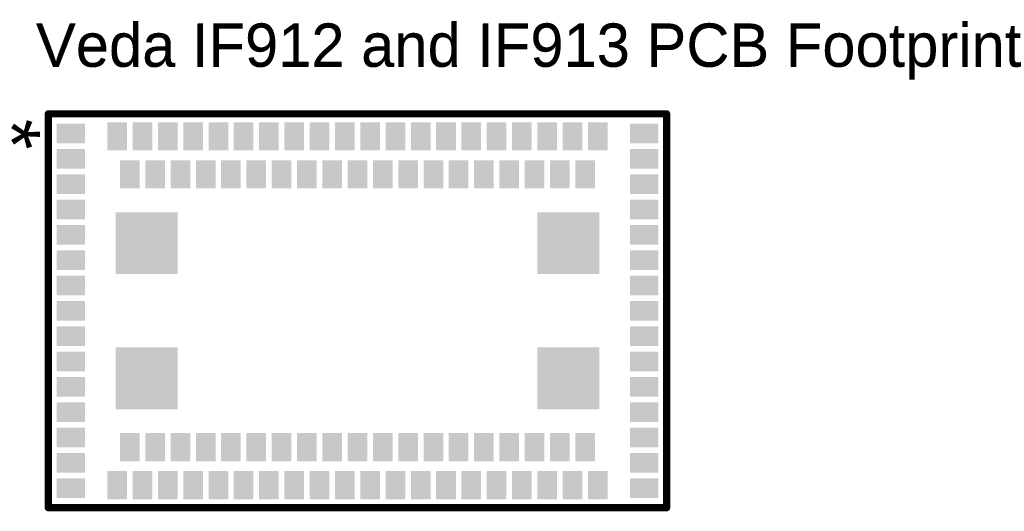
# Model space of a CAD drawing. Header units: inches. Extents: x 1.638 to 2.328, y 3.59 to 3.934.
import ezdxf

# ---------------------------------------------------------------- set-up
doc = ezdxf.new("R2010")
doc.units = ezdxf.units.IN
doc.header["$MEASUREMENT"] = 0
for name, color, linetype in [('Keep-Out Layer', 6, 'Continuous'), ('Top Assembly', 56, 'Continuous'), ('Top Layer', 1, 'Continuous'), ('Top Overlay', 2, 'Continuous'), ('Top Paste', 8, 'Continuous'), ('Top Solder', 216, 'Continuous')]:
    doc.layers.add(name, color=color, linetype=linetype)
doc.styles.add('Arial', font='txt', dxfattribs={"height": 0.2})

# ---------------------------------------------------------------- blocks, each defined once
blk = doc.blocks.new('ASE__SCLCW17M0X__PLATFORM_SIDE_1')
at = {"layer": 'Top Layer'}
for points in [[(-0.1752, 0.1122), (-0.1752, 0.13189), (-0.16142, 0.13189), (-0.16142, 0.1122)], [(-0.15748, 0.1122), (-0.15748, 0.13189), (-0.1437, 0.13189), (-0.1437, 0.1122)], [(-0.13976, 0.1122), (-0.13976, 0.13189), (-0.12598, 0.13189), (-0.12598, 0.1122)], [(-0.12205, 0.1122), (-0.12205, 0.13189), (-0.10827, 0.13189), (-0.10827, 0.1122)], [(-0.10433, 0.1122), (-0.10433, 0.13189), (-0.09055, 0.13189), (-0.09055, 0.1122)], [(-0.08661, 0.1122), (-0.08661, 0.13189), (-0.07283, 0.13189), (-0.07283, 0.1122)], [(-0.0689, 0.1122), (-0.0689, 0.13189), (-0.05512, 0.13189), (-0.05512, 0.1122)], [(-0.05118, 0.1122), (-0.05118, 0.13189), (-0.0374, 0.13189), (-0.0374, 0.1122)], [(-0.03346, 0.1122), (-0.03346, 0.13189), (-0.01969, 0.13189), (-0.01969, 0.1122)], [(-0.01575, 0.1122), (-0.01575, 0.13189), (-0.00197, 0.13189), (-0.00197, 0.1122)], [(0.00197, 0.1122), (0.00197, 0.13189), (0.01575, 0.13189), (0.01575, 0.1122)], [(0.01969, 0.1122), (0.01969, 0.13189), (0.03346, 0.13189), (0.03346, 0.1122)], [(0.0374, 0.1122), (0.0374, 0.13189), (0.05118, 0.13189), (0.05118, 0.1122)], [(0.05512, 0.1122), (0.05512, 0.13189), (0.0689, 0.13189), (0.0689, 0.1122)], [(0.07283, 0.1122), (0.07283, 0.13189), (0.08661, 0.13189), (0.08661, 0.1122)], [(0.09055, 0.1122), (0.09055, 0.13189), (0.10433, 0.13189), (0.10433, 0.1122)], [(0.10827, 0.1122), (0.10827, 0.13189), (0.12205, 0.13189), (0.12205, 0.1122)], [(0.12598, 0.1122), (0.12598, 0.13189), (0.13976, 0.13189), (0.13976, 0.1122)], [(0.1437, 0.1122), (0.1437, 0.13189), (0.15748, 0.13189), (0.15748, 0.1122)], [(0.16142, 0.1122), (0.16142, 0.13189), (0.1752, 0.13189), (0.1752, 0.1122)], [(-0.21063, 0.13091), (-0.19094, 0.13091), (-0.19094, 0.11713), (-0.21063, 0.11713)], [(0.19094, 0.13091), (0.21063, 0.13091), (0.21063, 0.11713), (0.19094, 0.11713)], [(-0.21063, 0.11319), (-0.19094, 0.11319), (-0.19094, 0.09941), (-0.21063, 0.09941)], [(0.19094, 0.11319), (0.21063, 0.11319), (0.21063, 0.09941), (0.19094, 0.09941)], [(-0.16634, 0.08563), (-0.16634, 0.10531), (-0.15256, 0.10531), (-0.15256, 0.08563)], [(-0.14862, 0.08563), (-0.14862, 0.10531), (-0.13484, 0.10531), (-0.13484, 0.08563)], [(-0.13091, 0.08563), (-0.13091, 0.10531), (-0.11713, 0.10531), (-0.11713, 0.08563)], [(-0.11319, 0.08563), (-0.11319, 0.10531), (-0.09941, 0.10531), (-0.09941, 0.08563)], [(-0.09547, 0.08563), (-0.09547, 0.10531), (-0.08169, 0.10531), (-0.08169, 0.08563)], [(-0.07776, 0.08563), (-0.07776, 0.10531), (-0.06398, 0.10531), (-0.06398, 0.08563)], [(-0.06004, 0.08563), (-0.06004, 0.10531), (-0.04626, 0.10531), (-0.04626, 0.08563)], [(-0.04232, 0.08563), (-0.04232, 0.10531), (-0.02854, 0.10531), (-0.02854, 0.08563)], [(-0.02461, 0.08563), (-0.02461, 0.10531), (-0.01083, 0.10531), (-0.01083, 0.08563)], [(-0.00689, 0.08563), (-0.00689, 0.10531), (0.00689, 0.10531), (0.00689, 0.08563)], [(0.01083, 0.08563), (0.01083, 0.10531), (0.02461, 0.10531), (0.02461, 0.08563)], [(0.02854, 0.08563), (0.02854, 0.10531), (0.04232, 0.10531), (0.04232, 0.08563)], [(0.04626, 0.08563), (0.04626, 0.10531), (0.06004, 0.10531), (0.06004, 0.08563)], [(0.06398, 0.08563), (0.06398, 0.10531), (0.07776, 0.10531), (0.07776, 0.08563)], [(0.08169, 0.08563), (0.08169, 0.10531), (0.09547, 0.10531), (0.09547, 0.08563)], [(0.09941, 0.08563), (0.09941, 0.10531), (0.11319, 0.10531), (0.11319, 0.08563)], [(0.11713, 0.08563), (0.11713, 0.10531), (0.13091, 0.10531), (0.13091, 0.08563)], [(0.13484, 0.08563), (0.13484, 0.10531), (0.14862, 0.10531), (0.14862, 0.08563)], [(0.15256, 0.08563), (0.15256, 0.10531), (0.16634, 0.10531), (0.16634, 0.08563)], [(-0.21063, 0.09547), (-0.19094, 0.09547), (-0.19094, 0.08169), (-0.21063, 0.08169)], [(0.19094, 0.09547), (0.21063, 0.09547), (0.21063, 0.08169), (0.19094, 0.08169)], [(-0.21063, 0.07776), (-0.19094, 0.07776), (-0.19094, 0.06398), (-0.21063, 0.06398)], [(0.19094, 0.07776), (0.21063, 0.07776), (0.21063, 0.06398), (0.19094, 0.06398)], [(-0.16929, 0.0689), (-0.12598, 0.0689), (-0.12598, 0.02559), (-0.16929, 0.02559)], [(0.12598, 0.0689), (0.16929, 0.0689), (0.16929, 0.02559), (0.12598, 0.02559)], [(-0.21063, 0.06004), (-0.19094, 0.06004), (-0.19094, 0.04626), (-0.21063, 0.04626)], [(0.19094, 0.06004), (0.21063, 0.06004), (0.21063, 0.04626), (0.19094, 0.04626)], [(-0.21063, 0.04232), (-0.19094, 0.04232), (-0.19094, 0.02854), (-0.21063, 0.02854)], [(0.19094, 0.04232), (0.21063, 0.04232), (0.21063, 0.02854), (0.19094, 0.02854)], [(-0.21063, 0.02461), (-0.19094, 0.02461), (-0.19094, 0.01083), (-0.21063, 0.01083)], [(0.19094, 0.02461), (0.21063, 0.02461), (0.21063, 0.01083), (0.19094, 0.01083)], [(-0.21063, 0.00689), (-0.19094, 0.00689), (-0.19094, -0.00689), (-0.21063, -0.00689)], [(0.19094, 0.00689), (0.21063, 0.00689), (0.21063, -0.00689), (0.19094, -0.00689)], [(-0.21063, -0.01083), (-0.19094, -0.01083), (-0.19094, -0.02461), (-0.21063, -0.02461)], [(0.19094, -0.01083), (0.21063, -0.01083), (0.21063, -0.02461), (0.19094, -0.02461)], [(-0.16929, -0.02559), (-0.12598, -0.02559), (-0.12598, -0.0689), (-0.16929, -0.0689)], [(0.12598, -0.02559), (0.16929, -0.02559), (0.16929, -0.0689), (0.12598, -0.0689)], [(-0.21063, -0.02854), (-0.19094, -0.02854), (-0.19094, -0.04232), (-0.21063, -0.04232)], [(0.19094, -0.02854), (0.21063, -0.02854), (0.21063, -0.04232), (0.19094, -0.04232)], [(-0.21063, -0.04626), (-0.19094, -0.04626), (-0.19094, -0.06004), (-0.21063, -0.06004)], [(0.19094, -0.04626), (0.21063, -0.04626), (0.21063, -0.06004), (0.19094, -0.06004)], [(-0.21063, -0.06398), (-0.19094, -0.06398), (-0.19094, -0.07776), (-0.21063, -0.07776)], [(0.19094, -0.06398), (0.21063, -0.06398), (0.21063, -0.07776), (0.19094, -0.07776)], [(-0.21063, -0.08169), (-0.19094, -0.08169), (-0.19094, -0.09547), (-0.21063, -0.09547)], [(0.19094, -0.08169), (0.21063, -0.08169), (0.21063, -0.09547), (0.19094, -0.09547)], [(-0.16634, -0.10531), (-0.16634, -0.08563), (-0.15256, -0.08563), (-0.15256, -0.10531)], [(-0.14862, -0.10531), (-0.14862, -0.08563), (-0.13484, -0.08563), (-0.13484, -0.10531)], [(-0.13091, -0.10531), (-0.13091, -0.08563), (-0.11713, -0.08563), (-0.11713, -0.10531)], [(-0.11319, -0.10531), (-0.11319, -0.08563), (-0.09941, -0.08563), (-0.09941, -0.10531)], [(-0.09547, -0.10531), (-0.09547, -0.08563), (-0.08169, -0.08563), (-0.08169, -0.10531)], [(-0.07776, -0.10531), (-0.07776, -0.08563), (-0.06398, -0.08563), (-0.06398, -0.10531)], [(-0.06004, -0.10531), (-0.06004, -0.08563), (-0.04626, -0.08563), (-0.04626, -0.10531)], [(-0.04232, -0.10531), (-0.04232, -0.08563), (-0.02854, -0.08563), (-0.02854, -0.10531)], [(-0.02461, -0.10531), (-0.02461, -0.08563), (-0.01083, -0.08563), (-0.01083, -0.10531)], [(-0.00689, -0.10531), (-0.00689, -0.08563), (0.00689, -0.08563), (0.00689, -0.10531)], [(0.01083, -0.10531), (0.01083, -0.08563), (0.02461, -0.08563), (0.02461, -0.10531)], [(0.02854, -0.10531), (0.02854, -0.08563), (0.04232, -0.08563), (0.04232, -0.10531)], [(0.04626, -0.10531), (0.04626, -0.08563), (0.06004, -0.08563), (0.06004, -0.10531)], [(0.06398, -0.10531), (0.06398, -0.08563), (0.07776, -0.08563), (0.07776, -0.10531)], [(0.08169, -0.10531), (0.08169, -0.08563), (0.09547, -0.08563), (0.09547, -0.10531)], [(0.09941, -0.10531), (0.09941, -0.08563), (0.11319, -0.08563), (0.11319, -0.10531)], [(0.11713, -0.10531), (0.11713, -0.08563), (0.13091, -0.08563), (0.13091, -0.10531)], [(0.13484, -0.10531), (0.13484, -0.08563), (0.14862, -0.08563), (0.14862, -0.10531)], [(0.15256, -0.10531), (0.15256, -0.08563), (0.16634, -0.08563), (0.16634, -0.10531)], [(-0.21063, -0.09941), (-0.19094, -0.09941), (-0.19094, -0.11319), (-0.21063, -0.11319)], [(0.19094, -0.09941), (0.21063, -0.09941), (0.21063, -0.11319), (0.19094, -0.11319)], [(-0.21063, -0.11713), (-0.19094, -0.11713), (-0.19094, -0.13091), (-0.21063, -0.13091)], [(-0.1752, -0.13189), (-0.1752, -0.1122), (-0.16142, -0.1122), (-0.16142, -0.13189)], [(-0.15748, -0.13189), (-0.15748, -0.1122), (-0.1437, -0.1122), (-0.1437, -0.13189)], [(-0.13976, -0.13189), (-0.13976, -0.1122), (-0.12598, -0.1122), (-0.12598, -0.13189)], [(-0.12205, -0.13189), (-0.12205, -0.1122), (-0.10827, -0.1122), (-0.10827, -0.13189)], [(-0.10433, -0.13189), (-0.10433, -0.1122), (-0.09055, -0.1122), (-0.09055, -0.13189)], [(-0.08661, -0.13189), (-0.08661, -0.1122), (-0.07283, -0.1122), (-0.07283, -0.13189)], [(-0.0689, -0.13189), (-0.0689, -0.1122), (-0.05512, -0.1122), (-0.05512, -0.13189)], [(-0.05118, -0.13189), (-0.05118, -0.1122), (-0.0374, -0.1122), (-0.0374, -0.13189)], [(-0.03346, -0.13189), (-0.03346, -0.1122), (-0.01969, -0.1122), (-0.01969, -0.13189)], [(-0.01575, -0.13189), (-0.01575, -0.1122), (-0.00197, -0.1122), (-0.00197, -0.13189)], [(0.00197, -0.13189), (0.00197, -0.1122), (0.01575, -0.1122), (0.01575, -0.13189)], [(0.01969, -0.13189), (0.01969, -0.1122), (0.03346, -0.1122), (0.03346, -0.13189)], [(0.0374, -0.13189), (0.0374, -0.1122), (0.05118, -0.1122), (0.05118, -0.13189)], [(0.05512, -0.13189), (0.05512, -0.1122), (0.0689, -0.1122), (0.0689, -0.13189)], [(0.07283, -0.13189), (0.07283, -0.1122), (0.08661, -0.1122), (0.08661, -0.13189)], [(0.09055, -0.13189), (0.09055, -0.1122), (0.10433, -0.1122), (0.10433, -0.13189)], [(0.10827, -0.13189), (0.10827, -0.1122), (0.12205, -0.1122), (0.12205, -0.13189)], [(0.12598, -0.13189), (0.12598, -0.1122), (0.13976, -0.1122), (0.13976, -0.13189)], [(0.1437, -0.13189), (0.1437, -0.1122), (0.15748, -0.1122), (0.15748, -0.13189)], [(0.16142, -0.13189), (0.16142, -0.1122), (0.1752, -0.1122), (0.1752, -0.13189)], [(0.19094, -0.11713), (0.21063, -0.11713), (0.21063, -0.13091), (0.19094, -0.13091)]]:
    blk.add_hatch(color=1, dxfattribs=at).paths.add_polyline_path(points)
at = {"layer": 'Top Paste'}
for points in [[(-0.20866, 0.12894), (-0.19291, 0.12894), (-0.19291, 0.11909), (-0.20866, 0.11909)], [(-0.17323, 0.11417), (-0.17323, 0.12992), (-0.16339, 0.12992), (-0.16339, 0.11417)], [(-0.15551, 0.11417), (-0.15551, 0.12992), (-0.14567, 0.12992), (-0.14567, 0.11417)], [(-0.1378, 0.11417), (-0.1378, 0.12992), (-0.12795, 0.12992), (-0.12795, 0.11417)], [(-0.12008, 0.11417), (-0.12008, 0.12992), (-0.11024, 0.12992), (-0.11024, 0.11417)], [(-0.10236, 0.11417), (-0.10236, 0.12992), (-0.09252, 0.12992), (-0.09252, 0.11417)], [(-0.08465, 0.11417), (-0.08465, 0.12992), (-0.0748, 0.12992), (-0.0748, 0.11417)], [(-0.06693, 0.11417), (-0.06693, 0.12992), (-0.05709, 0.12992), (-0.05709, 0.11417)], [(-0.04921, 0.11417), (-0.04921, 0.12992), (-0.03937, 0.12992), (-0.03937, 0.11417)], [(-0.0315, 0.11417), (-0.0315, 0.12992), (-0.02165, 0.12992), (-0.02165, 0.11417)], [(-0.01378, 0.11417), (-0.01378, 0.12992), (-0.00394, 0.12992), (-0.00394, 0.11417)], [(0.00394, 0.11417), (0.00394, 0.12992), (0.01378, 0.12992), (0.01378, 0.11417)], [(0.02165, 0.11417), (0.02165, 0.12992), (0.0315, 0.12992), (0.0315, 0.11417)], [(0.03937, 0.11417), (0.03937, 0.12992), (0.04921, 0.12992), (0.04921, 0.11417)], [(0.05709, 0.11417), (0.05709, 0.12992), (0.06693, 0.12992), (0.06693, 0.11417)], [(0.0748, 0.11417), (0.0748, 0.12992), (0.08465, 0.12992), (0.08465, 0.11417)], [(0.09252, 0.11417), (0.09252, 0.12992), (0.10236, 0.12992), (0.10236, 0.11417)], [(0.11024, 0.11417), (0.11024, 0.12992), (0.12008, 0.12992), (0.12008, 0.11417)], [(0.12795, 0.11417), (0.12795, 0.12992), (0.1378, 0.12992), (0.1378, 0.11417)], [(0.14567, 0.11417), (0.14567, 0.12992), (0.15551, 0.12992), (0.15551, 0.11417)], [(0.16339, 0.11417), (0.16339, 0.12992), (0.17323, 0.12992), (0.17323, 0.11417)], [(0.19291, 0.12894), (0.20866, 0.12894), (0.20866, 0.11909), (0.19291, 0.11909)], [(-0.20866, 0.11122), (-0.19291, 0.11122), (-0.19291, 0.10138), (-0.20866, 0.10138)], [(0.19291, 0.11122), (0.20866, 0.11122), (0.20866, 0.10138), (0.19291, 0.10138)], [(-0.16437, 0.0876), (-0.16437, 0.10335), (-0.15453, 0.10335), (-0.15453, 0.0876)], [(-0.14665, 0.0876), (-0.14665, 0.10335), (-0.13681, 0.10335), (-0.13681, 0.0876)], [(-0.12894, 0.0876), (-0.12894, 0.10335), (-0.11909, 0.10335), (-0.11909, 0.0876)], [(-0.11122, 0.0876), (-0.11122, 0.10335), (-0.10138, 0.10335), (-0.10138, 0.0876)], [(-0.0935, 0.0876), (-0.0935, 0.10335), (-0.08366, 0.10335), (-0.08366, 0.0876)], [(-0.07579, 0.0876), (-0.07579, 0.10335), (-0.06594, 0.10335), (-0.06594, 0.0876)], [(-0.05807, 0.0876), (-0.05807, 0.10335), (-0.04823, 0.10335), (-0.04823, 0.0876)], [(-0.04035, 0.0876), (-0.04035, 0.10335), (-0.03051, 0.10335), (-0.03051, 0.0876)], [(-0.02264, 0.0876), (-0.02264, 0.10335), (-0.0128, 0.10335), (-0.0128, 0.0876)], [(-0.00492, 0.0876), (-0.00492, 0.10335), (0.00492, 0.10335), (0.00492, 0.0876)], [(0.0128, 0.0876), (0.0128, 0.10335), (0.02264, 0.10335), (0.02264, 0.0876)], [(0.03051, 0.0876), (0.03051, 0.10335), (0.04035, 0.10335), (0.04035, 0.0876)], [(0.04823, 0.0876), (0.04823, 0.10335), (0.05807, 0.10335), (0.05807, 0.0876)], [(0.06594, 0.0876), (0.06594, 0.10335), (0.07579, 0.10335), (0.07579, 0.0876)], [(0.08366, 0.0876), (0.08366, 0.10335), (0.0935, 0.10335), (0.0935, 0.0876)], [(0.10138, 0.0876), (0.10138, 0.10335), (0.11122, 0.10335), (0.11122, 0.0876)], [(0.11909, 0.0876), (0.11909, 0.10335), (0.12894, 0.10335), (0.12894, 0.0876)], [(0.13681, 0.0876), (0.13681, 0.10335), (0.14665, 0.10335), (0.14665, 0.0876)], [(0.15453, 0.0876), (0.15453, 0.10335), (0.16437, 0.10335), (0.16437, 0.0876)], [(-0.20866, 0.0935), (-0.19291, 0.0935), (-0.19291, 0.08366), (-0.20866, 0.08366)], [(0.19291, 0.0935), (0.20866, 0.0935), (0.20866, 0.08366), (0.19291, 0.08366)], [(-0.20866, 0.07579), (-0.19291, 0.07579), (-0.19291, 0.06594), (-0.20866, 0.06594)], [(0.19291, 0.07579), (0.20866, 0.07579), (0.20866, 0.06594), (0.19291, 0.06594)], [(-0.16732, 0.06693), (-0.12795, 0.06693), (-0.12795, 0.02756), (-0.16732, 0.02756)], [(0.12795, 0.06693), (0.16732, 0.06693), (0.16732, 0.02756), (0.12795, 0.02756)], [(-0.20866, 0.05807), (-0.19291, 0.05807), (-0.19291, 0.04823), (-0.20866, 0.04823)], [(0.19291, 0.05807), (0.20866, 0.05807), (0.20866, 0.04823), (0.19291, 0.04823)], [(-0.20866, 0.04035), (-0.19291, 0.04035), (-0.19291, 0.03051), (-0.20866, 0.03051)], [(0.19291, 0.04035), (0.20866, 0.04035), (0.20866, 0.03051), (0.19291, 0.03051)], [(-0.20866, 0.02264), (-0.19291, 0.02264), (-0.19291, 0.0128), (-0.20866, 0.0128)], [(0.19291, 0.02264), (0.20866, 0.02264), (0.20866, 0.0128), (0.19291, 0.0128)], [(-0.20866, 0.00492), (-0.19291, 0.00492), (-0.19291, -0.00492), (-0.20866, -0.00492)], [(0.19291, 0.00492), (0.20866, 0.00492), (0.20866, -0.00492), (0.19291, -0.00492)], [(-0.20866, -0.0128), (-0.19291, -0.0128), (-0.19291, -0.02264), (-0.20866, -0.02264)], [(0.19291, -0.0128), (0.20866, -0.0128), (0.20866, -0.02264), (0.19291, -0.02264)], [(-0.16732, -0.02756), (-0.12795, -0.02756), (-0.12795, -0.06693), (-0.16732, -0.06693)], [(0.12795, -0.02756), (0.16732, -0.02756), (0.16732, -0.06693), (0.12795, -0.06693)], [(-0.20866, -0.03051), (-0.19291, -0.03051), (-0.19291, -0.04035), (-0.20866, -0.04035)], [(0.19291, -0.03051), (0.20866, -0.03051), (0.20866, -0.04035), (0.19291, -0.04035)], [(-0.20866, -0.04823), (-0.19291, -0.04823), (-0.19291, -0.05807), (-0.20866, -0.05807)], [(0.19291, -0.04823), (0.20866, -0.04823), (0.20866, -0.05807), (0.19291, -0.05807)], [(-0.20866, -0.06594), (-0.19291, -0.06594), (-0.19291, -0.07579), (-0.20866, -0.07579)], [(0.19291, -0.06594), (0.20866, -0.06594), (0.20866, -0.07579), (0.19291, -0.07579)], [(-0.20866, -0.08366), (-0.19291, -0.08366), (-0.19291, -0.0935), (-0.20866, -0.0935)], [(-0.16437, -0.10335), (-0.16437, -0.0876), (-0.15453, -0.0876), (-0.15453, -0.10335)], [(-0.14665, -0.10335), (-0.14665, -0.0876), (-0.13681, -0.0876), (-0.13681, -0.10335)], [(-0.12894, -0.10335), (-0.12894, -0.0876), (-0.11909, -0.0876), (-0.11909, -0.10335)], [(-0.11122, -0.10335), (-0.11122, -0.0876), (-0.10138, -0.0876), (-0.10138, -0.10335)], [(-0.0935, -0.10335), (-0.0935, -0.0876), (-0.08366, -0.0876), (-0.08366, -0.10335)], [(-0.07579, -0.10335), (-0.07579, -0.0876), (-0.06594, -0.0876), (-0.06594, -0.10335)], [(-0.05807, -0.10335), (-0.05807, -0.0876), (-0.04823, -0.0876), (-0.04823, -0.10335)], [(-0.04035, -0.10335), (-0.04035, -0.0876), (-0.03051, -0.0876), (-0.03051, -0.10335)], [(-0.02264, -0.10335), (-0.02264, -0.0876), (-0.0128, -0.0876), (-0.0128, -0.10335)], [(-0.00492, -0.10335), (-0.00492, -0.0876), (0.00492, -0.0876), (0.00492, -0.10335)], [(0.0128, -0.10335), (0.0128, -0.0876), (0.02264, -0.0876), (0.02264, -0.10335)], [(0.03051, -0.10335), (0.03051, -0.0876), (0.04035, -0.0876), (0.04035, -0.10335)], [(0.04823, -0.10335), (0.04823, -0.0876), (0.05807, -0.0876), (0.05807, -0.10335)], [(0.06594, -0.10335), (0.06594, -0.0876), (0.07579, -0.0876), (0.07579, -0.10335)], [(0.08366, -0.10335), (0.08366, -0.0876), (0.0935, -0.0876), (0.0935, -0.10335)], [(0.10138, -0.10335), (0.10138, -0.0876), (0.11122, -0.0876), (0.11122, -0.10335)], [(0.11909, -0.10335), (0.11909, -0.0876), (0.12894, -0.0876), (0.12894, -0.10335)], [(0.13681, -0.10335), (0.13681, -0.0876), (0.14665, -0.0876), (0.14665, -0.10335)], [(0.15453, -0.10335), (0.15453, -0.0876), (0.16437, -0.0876), (0.16437, -0.10335)], [(0.19291, -0.08366), (0.20866, -0.08366), (0.20866, -0.0935), (0.19291, -0.0935)], [(-0.20866, -0.10138), (-0.19291, -0.10138), (-0.19291, -0.11122), (-0.20866, -0.11122)], [(0.19291, -0.10138), (0.20866, -0.10138), (0.20866, -0.11122), (0.19291, -0.11122)], [(-0.17323, -0.12992), (-0.17323, -0.11417), (-0.16339, -0.11417), (-0.16339, -0.12992)], [(-0.15551, -0.12992), (-0.15551, -0.11417), (-0.14567, -0.11417), (-0.14567, -0.12992)], [(-0.1378, -0.12992), (-0.1378, -0.11417), (-0.12795, -0.11417), (-0.12795, -0.12992)], [(-0.12008, -0.12992), (-0.12008, -0.11417), (-0.11024, -0.11417), (-0.11024, -0.12992)], [(-0.10236, -0.12992), (-0.10236, -0.11417), (-0.09252, -0.11417), (-0.09252, -0.12992)], [(-0.08465, -0.12992), (-0.08465, -0.11417), (-0.0748, -0.11417), (-0.0748, -0.12992)], [(-0.06693, -0.12992), (-0.06693, -0.11417), (-0.05709, -0.11417), (-0.05709, -0.12992)], [(-0.04921, -0.12992), (-0.04921, -0.11417), (-0.03937, -0.11417), (-0.03937, -0.12992)], [(-0.0315, -0.12992), (-0.0315, -0.11417), (-0.02165, -0.11417), (-0.02165, -0.12992)], [(-0.01378, -0.12992), (-0.01378, -0.11417), (-0.00394, -0.11417), (-0.00394, -0.12992)], [(0.00394, -0.12992), (0.00394, -0.11417), (0.01378, -0.11417), (0.01378, -0.12992)], [(0.02165, -0.12992), (0.02165, -0.11417), (0.0315, -0.11417), (0.0315, -0.12992)], [(0.03937, -0.12992), (0.03937, -0.11417), (0.04921, -0.11417), (0.04921, -0.12992)], [(0.05709, -0.12992), (0.05709, -0.11417), (0.06693, -0.11417), (0.06693, -0.12992)], [(0.0748, -0.12992), (0.0748, -0.11417), (0.08465, -0.11417), (0.08465, -0.12992)], [(0.09252, -0.12992), (0.09252, -0.11417), (0.10236, -0.11417), (0.10236, -0.12992)], [(0.11024, -0.12992), (0.11024, -0.11417), (0.12008, -0.11417), (0.12008, -0.12992)], [(0.12795, -0.12992), (0.12795, -0.11417), (0.1378, -0.11417), (0.1378, -0.12992)], [(0.14567, -0.12992), (0.14567, -0.11417), (0.15551, -0.11417), (0.15551, -0.12992)], [(0.16339, -0.12992), (0.16339, -0.11417), (0.17323, -0.11417), (0.17323, -0.12992)], [(-0.20866, -0.11909), (-0.19291, -0.11909), (-0.19291, -0.12894), (-0.20866, -0.12894)], [(0.19291, -0.11909), (0.20866, -0.11909), (0.20866, -0.12894), (0.19291, -0.12894)]]:
    blk.add_hatch(color=8, dxfattribs=at).paths.add_polyline_path(points)
at = {"layer": 'Top Solder'}
for points in [[(-0.20866, 0.12894), (-0.19291, 0.12894), (-0.19291, 0.11909), (-0.20866, 0.11909)], [(-0.17323, 0.11417), (-0.17323, 0.12992), (-0.16339, 0.12992), (-0.16339, 0.11417)], [(-0.15551, 0.11417), (-0.15551, 0.12992), (-0.14567, 0.12992), (-0.14567, 0.11417)], [(-0.1378, 0.11417), (-0.1378, 0.12992), (-0.12795, 0.12992), (-0.12795, 0.11417)], [(-0.12008, 0.11417), (-0.12008, 0.12992), (-0.11024, 0.12992), (-0.11024, 0.11417)], [(-0.10236, 0.11417), (-0.10236, 0.12992), (-0.09252, 0.12992), (-0.09252, 0.11417)], [(-0.08465, 0.11417), (-0.08465, 0.12992), (-0.0748, 0.12992), (-0.0748, 0.11417)], [(-0.06693, 0.11417), (-0.06693, 0.12992), (-0.05709, 0.12992), (-0.05709, 0.11417)], [(-0.04921, 0.11417), (-0.04921, 0.12992), (-0.03937, 0.12992), (-0.03937, 0.11417)], [(-0.0315, 0.11417), (-0.0315, 0.12992), (-0.02165, 0.12992), (-0.02165, 0.11417)], [(-0.01378, 0.11417), (-0.01378, 0.12992), (-0.00394, 0.12992), (-0.00394, 0.11417)], [(0.00394, 0.11417), (0.00394, 0.12992), (0.01378, 0.12992), (0.01378, 0.11417)], [(0.02165, 0.11417), (0.02165, 0.12992), (0.0315, 0.12992), (0.0315, 0.11417)], [(0.03937, 0.11417), (0.03937, 0.12992), (0.04921, 0.12992), (0.04921, 0.11417)], [(0.05709, 0.11417), (0.05709, 0.12992), (0.06693, 0.12992), (0.06693, 0.11417)], [(0.0748, 0.11417), (0.0748, 0.12992), (0.08465, 0.12992), (0.08465, 0.11417)], [(0.09252, 0.11417), (0.09252, 0.12992), (0.10236, 0.12992), (0.10236, 0.11417)], [(0.11024, 0.11417), (0.11024, 0.12992), (0.12008, 0.12992), (0.12008, 0.11417)], [(0.12795, 0.11417), (0.12795, 0.12992), (0.1378, 0.12992), (0.1378, 0.11417)], [(0.14567, 0.11417), (0.14567, 0.12992), (0.15551, 0.12992), (0.15551, 0.11417)], [(0.16339, 0.11417), (0.16339, 0.12992), (0.17323, 0.12992), (0.17323, 0.11417)], [(0.19291, 0.12894), (0.20866, 0.12894), (0.20866, 0.11909), (0.19291, 0.11909)], [(-0.20866, 0.11122), (-0.19291, 0.11122), (-0.19291, 0.10138), (-0.20866, 0.10138)], [(0.19291, 0.11122), (0.20866, 0.11122), (0.20866, 0.10138), (0.19291, 0.10138)], [(-0.16437, 0.0876), (-0.16437, 0.10335), (-0.15453, 0.10335), (-0.15453, 0.0876)], [(-0.14665, 0.0876), (-0.14665, 0.10335), (-0.13681, 0.10335), (-0.13681, 0.0876)], [(-0.12894, 0.0876), (-0.12894, 0.10335), (-0.11909, 0.10335), (-0.11909, 0.0876)], [(-0.11122, 0.0876), (-0.11122, 0.10335), (-0.10138, 0.10335), (-0.10138, 0.0876)], [(-0.0935, 0.0876), (-0.0935, 0.10335), (-0.08366, 0.10335), (-0.08366, 0.0876)], [(-0.07579, 0.0876), (-0.07579, 0.10335), (-0.06594, 0.10335), (-0.06594, 0.0876)], [(-0.05807, 0.0876), (-0.05807, 0.10335), (-0.04823, 0.10335), (-0.04823, 0.0876)], [(-0.04035, 0.0876), (-0.04035, 0.10335), (-0.03051, 0.10335), (-0.03051, 0.0876)], [(-0.02264, 0.0876), (-0.02264, 0.10335), (-0.0128, 0.10335), (-0.0128, 0.0876)], [(-0.00492, 0.0876), (-0.00492, 0.10335), (0.00492, 0.10335), (0.00492, 0.0876)], [(0.0128, 0.0876), (0.0128, 0.10335), (0.02264, 0.10335), (0.02264, 0.0876)], [(0.03051, 0.0876), (0.03051, 0.10335), (0.04035, 0.10335), (0.04035, 0.0876)], [(0.04823, 0.0876), (0.04823, 0.10335), (0.05807, 0.10335), (0.05807, 0.0876)], [(0.06594, 0.0876), (0.06594, 0.10335), (0.07579, 0.10335), (0.07579, 0.0876)], [(0.08366, 0.0876), (0.08366, 0.10335), (0.0935, 0.10335), (0.0935, 0.0876)], [(0.10138, 0.0876), (0.10138, 0.10335), (0.11122, 0.10335), (0.11122, 0.0876)], [(0.11909, 0.0876), (0.11909, 0.10335), (0.12894, 0.10335), (0.12894, 0.0876)], [(0.13681, 0.0876), (0.13681, 0.10335), (0.14665, 0.10335), (0.14665, 0.0876)], [(0.15453, 0.0876), (0.15453, 0.10335), (0.16437, 0.10335), (0.16437, 0.0876)], [(-0.20866, 0.0935), (-0.19291, 0.0935), (-0.19291, 0.08366), (-0.20866, 0.08366)], [(0.19291, 0.0935), (0.20866, 0.0935), (0.20866, 0.08366), (0.19291, 0.08366)], [(-0.20866, 0.07579), (-0.19291, 0.07579), (-0.19291, 0.06594), (-0.20866, 0.06594)], [(0.19291, 0.07579), (0.20866, 0.07579), (0.20866, 0.06594), (0.19291, 0.06594)], [(-0.16732, 0.06693), (-0.12795, 0.06693), (-0.12795, 0.02756), (-0.16732, 0.02756)], [(0.12795, 0.06693), (0.16732, 0.06693), (0.16732, 0.02756), (0.12795, 0.02756)], [(-0.20866, 0.05807), (-0.19291, 0.05807), (-0.19291, 0.04823), (-0.20866, 0.04823)], [(0.19291, 0.05807), (0.20866, 0.05807), (0.20866, 0.04823), (0.19291, 0.04823)], [(-0.20866, 0.04035), (-0.19291, 0.04035), (-0.19291, 0.03051), (-0.20866, 0.03051)], [(0.19291, 0.04035), (0.20866, 0.04035), (0.20866, 0.03051), (0.19291, 0.03051)], [(-0.20866, 0.02264), (-0.19291, 0.02264), (-0.19291, 0.0128), (-0.20866, 0.0128)], [(0.19291, 0.02264), (0.20866, 0.02264), (0.20866, 0.0128), (0.19291, 0.0128)], [(-0.20866, 0.00492), (-0.19291, 0.00492), (-0.19291, -0.00492), (-0.20866, -0.00492)], [(0.19291, 0.00492), (0.20866, 0.00492), (0.20866, -0.00492), (0.19291, -0.00492)], [(-0.20866, -0.0128), (-0.19291, -0.0128), (-0.19291, -0.02264), (-0.20866, -0.02264)], [(0.19291, -0.0128), (0.20866, -0.0128), (0.20866, -0.02264), (0.19291, -0.02264)], [(-0.16732, -0.02756), (-0.12795, -0.02756), (-0.12795, -0.06693), (-0.16732, -0.06693)], [(0.12795, -0.02756), (0.16732, -0.02756), (0.16732, -0.06693), (0.12795, -0.06693)], [(-0.20866, -0.03051), (-0.19291, -0.03051), (-0.19291, -0.04035), (-0.20866, -0.04035)], [(0.19291, -0.03051), (0.20866, -0.03051), (0.20866, -0.04035), (0.19291, -0.04035)], [(-0.20866, -0.04823), (-0.19291, -0.04823), (-0.19291, -0.05807), (-0.20866, -0.05807)], [(0.19291, -0.04823), (0.20866, -0.04823), (0.20866, -0.05807), (0.19291, -0.05807)], [(-0.20866, -0.06594), (-0.19291, -0.06594), (-0.19291, -0.07579), (-0.20866, -0.07579)], [(0.19291, -0.06594), (0.20866, -0.06594), (0.20866, -0.07579), (0.19291, -0.07579)], [(-0.20866, -0.08366), (-0.19291, -0.08366), (-0.19291, -0.0935), (-0.20866, -0.0935)], [(-0.16437, -0.10335), (-0.16437, -0.0876), (-0.15453, -0.0876), (-0.15453, -0.10335)], [(-0.14665, -0.10335), (-0.14665, -0.0876), (-0.13681, -0.0876), (-0.13681, -0.10335)], [(-0.12894, -0.10335), (-0.12894, -0.0876), (-0.11909, -0.0876), (-0.11909, -0.10335)], [(-0.11122, -0.10335), (-0.11122, -0.0876), (-0.10138, -0.0876), (-0.10138, -0.10335)], [(-0.0935, -0.10335), (-0.0935, -0.0876), (-0.08366, -0.0876), (-0.08366, -0.10335)], [(-0.07579, -0.10335), (-0.07579, -0.0876), (-0.06594, -0.0876), (-0.06594, -0.10335)], [(-0.05807, -0.10335), (-0.05807, -0.0876), (-0.04823, -0.0876), (-0.04823, -0.10335)], [(-0.04035, -0.10335), (-0.04035, -0.0876), (-0.03051, -0.0876), (-0.03051, -0.10335)], [(-0.02264, -0.10335), (-0.02264, -0.0876), (-0.0128, -0.0876), (-0.0128, -0.10335)], [(-0.00492, -0.10335), (-0.00492, -0.0876), (0.00492, -0.0876), (0.00492, -0.10335)], [(0.0128, -0.10335), (0.0128, -0.0876), (0.02264, -0.0876), (0.02264, -0.10335)], [(0.03051, -0.10335), (0.03051, -0.0876), (0.04035, -0.0876), (0.04035, -0.10335)], [(0.04823, -0.10335), (0.04823, -0.0876), (0.05807, -0.0876), (0.05807, -0.10335)], [(0.06594, -0.10335), (0.06594, -0.0876), (0.07579, -0.0876), (0.07579, -0.10335)], [(0.08366, -0.10335), (0.08366, -0.0876), (0.0935, -0.0876), (0.0935, -0.10335)], [(0.10138, -0.10335), (0.10138, -0.0876), (0.11122, -0.0876), (0.11122, -0.10335)], [(0.11909, -0.10335), (0.11909, -0.0876), (0.12894, -0.0876), (0.12894, -0.10335)], [(0.13681, -0.10335), (0.13681, -0.0876), (0.14665, -0.0876), (0.14665, -0.10335)], [(0.15453, -0.10335), (0.15453, -0.0876), (0.16437, -0.0876), (0.16437, -0.10335)], [(0.19291, -0.08366), (0.20866, -0.08366), (0.20866, -0.0935), (0.19291, -0.0935)], [(-0.20866, -0.10138), (-0.19291, -0.10138), (-0.19291, -0.11122), (-0.20866, -0.11122)], [(0.19291, -0.10138), (0.20866, -0.10138), (0.20866, -0.11122), (0.19291, -0.11122)], [(-0.17323, -0.12992), (-0.17323, -0.11417), (-0.16339, -0.11417), (-0.16339, -0.12992)], [(-0.15551, -0.12992), (-0.15551, -0.11417), (-0.14567, -0.11417), (-0.14567, -0.12992)], [(-0.1378, -0.12992), (-0.1378, -0.11417), (-0.12795, -0.11417), (-0.12795, -0.12992)], [(-0.12008, -0.12992), (-0.12008, -0.11417), (-0.11024, -0.11417), (-0.11024, -0.12992)], [(-0.10236, -0.12992), (-0.10236, -0.11417), (-0.09252, -0.11417), (-0.09252, -0.12992)], [(-0.08465, -0.12992), (-0.08465, -0.11417), (-0.0748, -0.11417), (-0.0748, -0.12992)], [(-0.06693, -0.12992), (-0.06693, -0.11417), (-0.05709, -0.11417), (-0.05709, -0.12992)], [(-0.04921, -0.12992), (-0.04921, -0.11417), (-0.03937, -0.11417), (-0.03937, -0.12992)], [(-0.0315, -0.12992), (-0.0315, -0.11417), (-0.02165, -0.11417), (-0.02165, -0.12992)], [(-0.01378, -0.12992), (-0.01378, -0.11417), (-0.00394, -0.11417), (-0.00394, -0.12992)], [(0.00394, -0.12992), (0.00394, -0.11417), (0.01378, -0.11417), (0.01378, -0.12992)], [(0.02165, -0.12992), (0.02165, -0.11417), (0.0315, -0.11417), (0.0315, -0.12992)], [(0.03937, -0.12992), (0.03937, -0.11417), (0.04921, -0.11417), (0.04921, -0.12992)], [(0.05709, -0.12992), (0.05709, -0.11417), (0.06693, -0.11417), (0.06693, -0.12992)], [(0.0748, -0.12992), (0.0748, -0.11417), (0.08465, -0.11417), (0.08465, -0.12992)], [(0.09252, -0.12992), (0.09252, -0.11417), (0.10236, -0.11417), (0.10236, -0.12992)], [(0.11024, -0.12992), (0.11024, -0.11417), (0.12008, -0.11417), (0.12008, -0.12992)], [(0.12795, -0.12992), (0.12795, -0.11417), (0.1378, -0.11417), (0.1378, -0.12992)], [(0.14567, -0.12992), (0.14567, -0.11417), (0.15551, -0.11417), (0.15551, -0.12992)], [(0.16339, -0.12992), (0.16339, -0.11417), (0.17323, -0.11417), (0.17323, -0.12992)], [(-0.20866, -0.11909), (-0.19291, -0.11909), (-0.19291, -0.12894), (-0.20866, -0.12894)], [(0.19291, -0.11909), (0.20866, -0.11909), (0.20866, -0.12894), (0.19291, -0.12894)]]:
    blk.add_hatch(color=216, dxfattribs=at).paths.add_polyline_path(points)
at = {"layer": 'Top Assembly', "const_width": 0.001}
for points in [[(-0.21654, -0.1378), (-0.21654, 0.1378)], [(-0.21654, 0.1378), (0.21654, 0.1378)], [(0.21654, -0.1378), (0.21654, 0.1378)], [(-0.21654, -0.1378), (0.21654, -0.1378)]]:
    blk.add_lwpolyline(points, dxfattribs=at)
at = {"layer": 'Top Assembly', "const_width": 0.0005}
for points in [[(-0.21679, 0.1378, 1), (-0.21629, 0.1378, 1)], [(-0.21679, 0.1378, 1), (-0.21629, 0.1378, 1)], [(0.21629, 0.1378, 1), (0.21679, 0.1378, 1)], [(0.21629, 0.1378, 1), (0.21679, 0.1378, 1)], [(-0.21679, -0.1378, 1), (-0.21629, -0.1378, 1)], [(-0.21679, -0.1378, 1), (-0.21629, -0.1378, 1)], [(0.21629, -0.1378, 1), (0.21679, -0.1378, 1)], [(0.21629, -0.1378, 1), (0.21679, -0.1378, 1)]]:
    blk.add_lwpolyline(points, format="xyb", close=True, dxfattribs=at)
at = {"layer": 'Top Overlay', "const_width": 0.005}
for points in [[(-0.21654, 0.1378), (0.21654, 0.1378)], [(-0.21654, -0.1378), (-0.21654, 0.1378)], [(0.21654, -0.1378), (0.21654, 0.1378)], [(-0.21654, -0.1378), (0.21654, -0.1378)]]:
    blk.add_lwpolyline(points, dxfattribs=at)
at = {"layer": 'Top Overlay', "const_width": 0.0025}
for points in [[(-0.21779, 0.1378, 1), (-0.21529, 0.1378, 1)], [(-0.21779, 0.1378, 1), (-0.21529, 0.1378, 1)], [(0.21529, 0.1378, 1), (0.21779, 0.1378, 1)], [(0.21529, 0.1378, 1), (0.21779, 0.1378, 1)], [(-0.21779, -0.1378, 1), (-0.21529, -0.1378, 1)], [(-0.21779, -0.1378, 1), (-0.21529, -0.1378, 1)], [(0.21529, -0.1378, 1), (0.21779, -0.1378, 1)], [(0.21529, -0.1378, 1), (0.21779, -0.1378, 1)]]:
    blk.add_lwpolyline(points, format="xyb", close=True, dxfattribs=at)
at = {"layer": 'Top Assembly', "style": 'Arial'}
for s, height, rotation, p in [('Veda IF912 and IF913 PCB Footprint', 0.03, 360, (-0.22517, 0.17061)), ('*', 0.03937, 270, (-0.26187, 0.13424))]:
    blk.add_text(s, height=height, rotation=rotation, dxfattribs=at).set_placement(p)
at = {"layer": 'Top Overlay', "style": 'Arial'}
blk.add_text('*', height=0.03937, rotation=270, dxfattribs=at).set_placement((-0.26182, 0.13418))

msp = doc.modelspace()

# ---------------------------------------------------------------- linework, layer by layer
at = {"layer": 'Keep-Out Layer', "const_width": 0.004}
for points in [[(1.65846, 3.8678), (2.09154, 3.8678)], [(1.65846, 3.5922), (1.65846, 3.8678)], [(2.09154, 3.5922), (2.09154, 3.8678)], [(1.65846, 3.5922), (2.09154, 3.5922)]]:
    msp.add_lwpolyline(points, dxfattribs=at)
at = {"layer": 'Keep-Out Layer', "const_width": 0.002}
for points in [[(1.65746, 3.8678, 1), (1.65946, 3.8678, 1)], [(1.65746, 3.8678, 1), (1.65946, 3.8678, 1)], [(2.09054, 3.8678, 1), (2.09254, 3.8678, 1)], [(2.09054, 3.8678, 1), (2.09254, 3.8678, 1)], [(1.65746, 3.5922, 1), (1.65946, 3.5922, 1)], [(1.65746, 3.5922, 1), (1.65946, 3.5922, 1)], [(2.09054, 3.5922, 1), (2.09254, 3.5922, 1)], [(2.09054, 3.5922, 1), (2.09254, 3.5922, 1)]]:
    msp.add_lwpolyline(points, format="xyb", close=True, dxfattribs=at)

# ---------------------------------------------------------------- block references
msp.add_blockref('ASE__SCLCW17M0X__PLATFORM_SIDE_1', (1.875, 3.73))

# ---------------------------------------------------------------- texts
at = {"layer": 'Top Overlay', "style": 'Arial'}
msp.add_text('Veda IF912 and IF913 PCB Footprint', height=0.03, dxfattribs=at).set_placement((1.64987, 3.90101))

doc.saveas('drawing.dxf')
